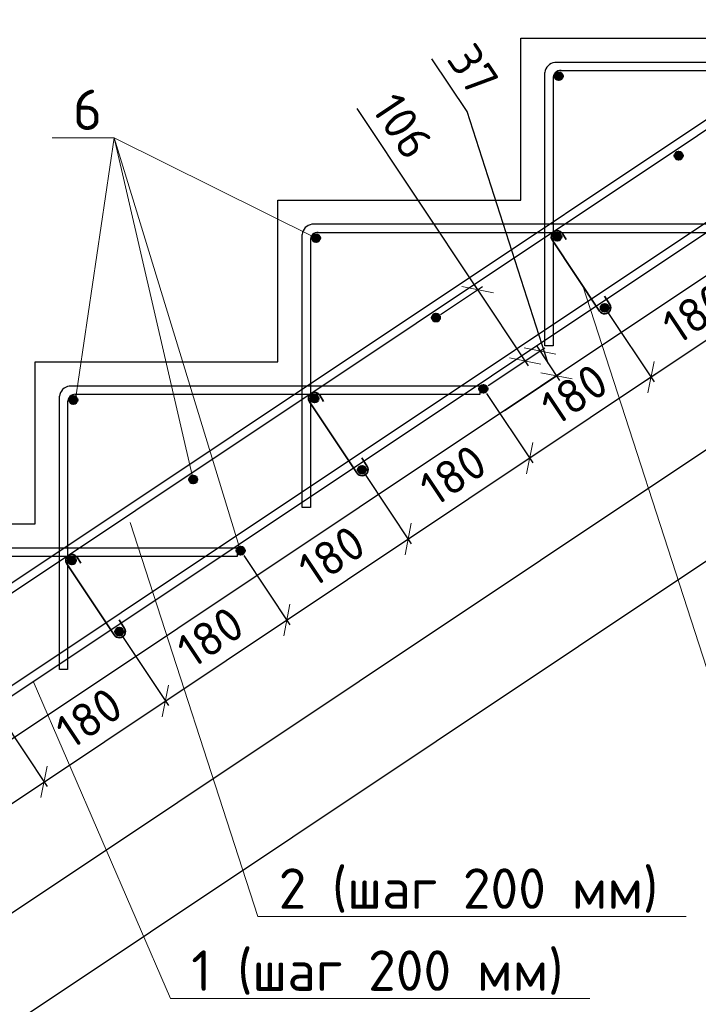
# Model space of a CAD drawing. Header units: millimetres. Extents: x 125896 to 2572636, y -120305 to 130347.
# Tile 144 of 256: x 387412 to 391606, y -114569 to -108487. Entities that reach past the tile are written whole.
import ezdxf

# ---------------------------------------------------------------- set-up
doc = ezdxf.new("R2010")
doc.units = ezdxf.units.MM
doc.linetypes.add('CENTER', pattern=[2, 1.25, -0.25, 0.25, -0.25])
for name, color, linetype, lineweight in [('Арматура', 152, 'Continuous', 40), ('ОСИ', 7, 'CENTER', 15), ('Основная 0.35', 200, 'Continuous', 35), ('Столовая Двери и окна', 7, 'Continuous', 15), ('ТЕКСТ', 7, 'Continuous', 15)]:
    doc.layers.add(name, color=color, linetype=linetype, lineweight=lineweight)
doc.layers.add('Столовая - обозначения', color=7, linetype='Continuous')
doc.styles.add('GOST-2.304_Type-B', font='GOST Common.ttf')
doc.styles.get("Standard").update_dxf_attribs({"font": 'isocpeur.ttf'})
doc.styles.add('ГОСТ', font='isocpeur.ttf')
doc.dimstyles.new('Осевые', dxfattribs={"dimscale": 0.7, "dimtxt": 450, "dimasz": 400, "dimexe": 100, "dimexo": 100, "dimgap": 100, "dimtad": 1, "dimdec": 0, "dimzin": 0, "dimdsep": 46, "dimtxsty": 'Standard', "dimblk": 'OBLIQUE', "dimcen": 9, "dimdle": 100, "dimazin": 0, "dimtm": 1e-09, "dimtfac": 1, "dimtdec": 0, "dimtofl": 0, "dimtmove": 0, "dimatfit": 3, "dimfxl": 1, "dimtolj": 1, "dimtzin": 0, "dimarcsym": 0})

# ---------------------------------------------------------------- blocks, each defined once
blk = doc.blocks.new('_OBLIQUE')
at = {"color": 0, "linetype": 'ByBlock'}
blk.add_line((-0.5, -0.5), (0.5, 0.5), dxfattribs=at)
blk = doc.blocks.new('*D1108')
at = {"layer": 'Defpoints', "color": 0, "linetype": 'ByBlock', "lineweight": 20, "ltscale": 13, "transparency": 16777216}
for p in [(407525.1, -99219.5, -900), (408145, -100149.3), (385633.9, -113813.7, -900)]:
    blk.add_point(p, dxfattribs=at)
at = {"layer": 'ОСИ', "color": 0, "linetype": 'ByBlock', "lineweight": -2, "ltscale": 13, "transparency": 16777216}
for p, q in [((407544.5, -99248.6), (408164.4, -100178.4)), ((386224.6, -114762.9), (408174.1, -100129.9)), ((385653.3, -113842.8), (386273.2, -114772.6))]:
    blk.add_line(p, q, dxfattribs=at)
at = {"layer": 'ОСИ', "color": 0, "linetype": 'ByBlock', "lineweight": -2, "ltscale": 13, "transparency": 16777216, "xscale": 140, "yscale": 140, "zscale": 140}
for p, rotation in [((408145, -100149.3), 33.69006752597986), ((386253.8, -114743.5), 213.6900675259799)]:
    blk.add_blockref('_OBLIQUE', p, dxfattribs=dict(at, rotation=rotation))
at = {"layer": 'ОСИ', "color": 0, "linetype": 'ByBlock', "ltscale": 13, "transparency": 16777216, "insert": (397102.3, -107300.8), "char_height": 210, "attachment_point": 5, "rotation": 33.69007}
blk.add_mtext('\\A1;5262', dxfattribs=at)
blk = doc.blocks.new('*D1109')
at = {"layer": 'Defpoints', "color": 0, "linetype": 'ByBlock', "lineweight": 20, "ltscale": 13, "transparency": 16777216}
for p in [(407212.6, -98792.8, -995.9), (408442.9, -100638.3), (384655.8, -113830.7, -995.9)]:
    blk.add_point(p, dxfattribs=at)
at = {"layer": 'ОСИ', "color": 0, "linetype": 'ByBlock', "lineweight": -2, "ltscale": 13, "transparency": 16777216}
for p, q in [((407232, -98822), (408462.4, -100667.4)), ((385857, -115695.6), (408472.1, -100618.9)), ((384675.2, -113859.9), (385905.5, -115705.3))]:
    blk.add_line(p, q, dxfattribs=at)
at = {"layer": 'ОСИ', "color": 0, "linetype": 'ByBlock', "lineweight": -2, "ltscale": 13, "transparency": 16777216, "xscale": 140, "yscale": 140, "zscale": 140}
for p, rotation in [((408442.9, -100638.3), 33.69006752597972), ((385886.1, -115676.2), 213.6900675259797)]:
    blk.add_blockref('_OBLIQUE', p, dxfattribs=dict(at, rotation=rotation))
at = {"layer": 'ОСИ', "color": 0, "linetype": 'ByBlock', "ltscale": 13, "transparency": 16777216, "insert": (397067.4, -108011.7), "char_height": 210, "attachment_point": 5, "rotation": 33.69007}
blk.add_mtext('\\A1;5422', dxfattribs=at)
blk = doc.blocks.new('*D1110')
at = {"layer": 'Defpoints', "color": 0, "linetype": 'ByBlock', "lineweight": 20, "ltscale": 13, "transparency": 16777216}
for p in [(387277.3, -112767.1, 95.9), (387562.6, -113195.2), (386527.3, -113267.1, 95.9)]:
    blk.add_point(p, dxfattribs=at)
at = {"layer": 'ОСИ', "color": 0, "linetype": 'ByBlock', "lineweight": -2, "ltscale": 13, "transparency": 16777216}
for p, q in [((387296.7, -112796.2), (387582.1, -113224.3)), ((386783.5, -113714.6), (387591.8, -113175.7)), ((386546.7, -113296.2), (386832.1, -113724.3))]:
    blk.add_line(p, q, dxfattribs=at)
at = {"layer": 'ОСИ', "color": 0, "linetype": 'ByBlock', "lineweight": -2, "ltscale": 13, "transparency": 16777216, "xscale": 140, "yscale": 140, "zscale": 140}
for p, rotation in [((387562.6, -113195.2), 33.69006752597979), ((386812.6, -113695.2), 213.6900675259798)]:
    blk.add_blockref('_OBLIQUE', p, dxfattribs=dict(at, rotation=rotation))
at = {"layer": 'ОСИ', "color": 0, "linetype": 'ByBlock', "ltscale": 13, "transparency": 16777216, "insert": (387090.6, -113299.6), "char_height": 210, "attachment_point": 5, "rotation": 33.69007}
blk.add_mtext('\\A1;180', dxfattribs=at)
blk = doc.blocks.new('*D1111')
at = {"layer": 'Defpoints', "color": 0, "linetype": 'ByBlock', "lineweight": 20, "ltscale": 13, "transparency": 16777216}
for p in [(388027.3, -112267.1, 95.9), (388312.6, -112695.2), (387277.3, -112767.1, 95.9)]:
    blk.add_point(p, dxfattribs=at)
at = {"layer": 'ОСИ', "color": 0, "linetype": 'ByBlock', "lineweight": -2, "ltscale": 13, "transparency": 16777216}
for p, q in [((388046.7, -112296.2), (388332.1, -112724.3)), ((387533.5, -113214.6), (388341.8, -112675.7)), ((387296.7, -112796.2), (387582.1, -113224.3))]:
    blk.add_line(p, q, dxfattribs=at)
at = {"layer": 'ОСИ', "color": 0, "linetype": 'ByBlock', "lineweight": -2, "ltscale": 13, "transparency": 16777216, "xscale": 140, "yscale": 140, "zscale": 140}
for p, rotation in [((388312.6, -112695.2), 33.69006752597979), ((387562.6, -113195.2), 213.6900675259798)]:
    blk.add_blockref('_OBLIQUE', p, dxfattribs=dict(at, rotation=rotation))
at = {"layer": 'ОСИ', "color": 0, "linetype": 'ByBlock', "ltscale": 13, "transparency": 16777216, "insert": (387840.6, -112799.6), "char_height": 210, "attachment_point": 5, "rotation": 33.69007}
blk.add_mtext('\\A1;180', dxfattribs=at)
blk = doc.blocks.new('*D1112')
at = {"layer": 'Defpoints', "color": 0, "linetype": 'ByBlock', "lineweight": 20, "ltscale": 13, "transparency": 16777216}
for p in [(388777.3, -111767.1, 95.9), (389062.6, -112195.2), (388027.3, -112267.1, 95.9)]:
    blk.add_point(p, dxfattribs=at)
at = {"layer": 'ОСИ', "color": 0, "linetype": 'ByBlock', "lineweight": -2, "ltscale": 13, "transparency": 16777216}
for p, q in [((388796.7, -111796.2), (389082.1, -112224.3)), ((388283.5, -112714.6), (389091.8, -112175.7)), ((388046.7, -112296.2), (388332.1, -112724.3))]:
    blk.add_line(p, q, dxfattribs=at)
at = {"layer": 'ОСИ', "color": 0, "linetype": 'ByBlock', "lineweight": -2, "ltscale": 13, "transparency": 16777216, "xscale": 140, "yscale": 140, "zscale": 140}
for p, rotation in [((389062.6, -112195.2), 33.69006752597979), ((388312.6, -112695.2), 213.6900675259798)]:
    blk.add_blockref('_OBLIQUE', p, dxfattribs=dict(at, rotation=rotation))
at = {"layer": 'ОСИ', "color": 0, "linetype": 'ByBlock', "ltscale": 13, "transparency": 16777216, "insert": (388590.6, -112299.6), "char_height": 210, "attachment_point": 5, "rotation": 33.69007}
blk.add_mtext('\\A1;180', dxfattribs=at)
blk = doc.blocks.new('*D1090')
at = {"layer": 'Defpoints', "color": 0, "linetype": 'ByBlock', "lineweight": 20, "ltscale": 13, "transparency": 16777216}
for p in [(389527.3, -111267.1, 95.9), (389812.6, -111695.2), (388777.3, -111767.1, 95.9)]:
    blk.add_point(p, dxfattribs=at)
at = {"layer": 'ОСИ', "color": 0, "linetype": 'ByBlock', "lineweight": -2, "ltscale": 13, "transparency": 16777216}
for p, q in [((389546.7, -111296.2), (389832.1, -111724.3)), ((389033.5, -112214.6), (389841.8, -111675.7)), ((388796.7, -111796.2), (389082.1, -112224.3))]:
    blk.add_line(p, q, dxfattribs=at)
at = {"layer": 'ОСИ', "color": 0, "linetype": 'ByBlock', "lineweight": -2, "ltscale": 13, "transparency": 16777216, "xscale": 140, "yscale": 140, "zscale": 140}
for p, rotation in [((389812.6, -111695.2), 33.69006752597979), ((389062.6, -112195.2), 213.6900675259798)]:
    blk.add_blockref('_OBLIQUE', p, dxfattribs=dict(at, rotation=rotation))
at = {"layer": 'ОСИ', "color": 0, "linetype": 'ByBlock', "ltscale": 13, "transparency": 16777216, "insert": (389340.6, -111799.6), "char_height": 210, "attachment_point": 5, "rotation": 33.69007}
blk.add_mtext('\\A1;180', dxfattribs=at)
blk = doc.blocks.new('*D1091')
at = {"layer": 'Defpoints', "color": 0, "linetype": 'ByBlock', "lineweight": 20, "ltscale": 13, "transparency": 16777216}
for p in [(390277.3, -110767.1, 95.9), (390562.6, -111195.2), (389527.3, -111267.1, 95.9)]:
    blk.add_point(p, dxfattribs=at)
at = {"layer": 'ОСИ', "color": 0, "linetype": 'ByBlock', "lineweight": -2, "ltscale": 13, "transparency": 16777216}
for p, q in [((390296.7, -110796.2), (390582.1, -111224.3)), ((389783.5, -111714.6), (390591.8, -111175.7)), ((389546.7, -111296.2), (389832.1, -111724.3))]:
    blk.add_line(p, q, dxfattribs=at)
at = {"layer": 'ОСИ', "color": 0, "linetype": 'ByBlock', "lineweight": -2, "ltscale": 13, "transparency": 16777216, "xscale": 140, "yscale": 140, "zscale": 140}
for p, rotation in [((390562.6, -111195.2), 33.69006752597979), ((389812.6, -111695.2), 213.6900675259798)]:
    blk.add_blockref('_OBLIQUE', p, dxfattribs=dict(at, rotation=rotation))
at = {"layer": 'ОСИ', "color": 0, "linetype": 'ByBlock', "ltscale": 13, "transparency": 16777216, "insert": (390090.6, -111299.6), "char_height": 210, "attachment_point": 5, "rotation": 33.69007}
blk.add_mtext('\\A1;180', dxfattribs=at)
blk = doc.blocks.new('*D1092')
at = {"layer": 'Defpoints', "color": 0, "linetype": 'ByBlock', "lineweight": 20, "ltscale": 13, "transparency": 16777216}
for p in [(391027.3, -110267.1, 95.9), (391312.6, -110695.2), (390277.3, -110767.1, 95.9)]:
    blk.add_point(p, dxfattribs=at)
at = {"layer": 'ОСИ', "color": 0, "linetype": 'ByBlock', "lineweight": -2, "ltscale": 13, "transparency": 16777216}
for p, q in [((391046.7, -110296.2), (391332.1, -110724.3)), ((390533.5, -111214.6), (391341.8, -110675.7)), ((390296.7, -110796.2), (390582.1, -111224.3))]:
    blk.add_line(p, q, dxfattribs=at)
at = {"layer": 'ОСИ', "color": 0, "linetype": 'ByBlock', "lineweight": -2, "ltscale": 13, "transparency": 16777216, "xscale": 140, "yscale": 140, "zscale": 140}
for p, rotation in [((391312.6, -110695.2), 33.69006752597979), ((390562.6, -111195.2), 213.6900675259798)]:
    blk.add_blockref('_OBLIQUE', p, dxfattribs=dict(at, rotation=rotation))
at = {"layer": 'ОСИ', "color": 0, "linetype": 'ByBlock', "ltscale": 13, "transparency": 16777216, "insert": (390840.6, -110799.6), "char_height": 210, "attachment_point": 5, "rotation": 33.69007}
blk.add_mtext('\\A1;180', dxfattribs=at)
blk = doc.blocks.new('*D1093')
at = {"layer": 'Defpoints', "color": 0, "linetype": 'ByBlock', "lineweight": 20, "ltscale": 13, "transparency": 16777216}
for p in [(391777.3, -109767.1, 95.9), (392062.6, -110195.2), (391027.3, -110267.1, 95.9)]:
    blk.add_point(p, dxfattribs=at)
at = {"layer": 'ОСИ', "color": 0, "linetype": 'ByBlock', "lineweight": -2, "ltscale": 13, "transparency": 16777216}
for p, q in [((391796.7, -109796.2), (392082.1, -110224.3)), ((391283.5, -110714.6), (392091.8, -110175.7)), ((391046.7, -110296.2), (391332.1, -110724.3))]:
    blk.add_line(p, q, dxfattribs=at)
at = {"layer": 'ОСИ', "color": 0, "linetype": 'ByBlock', "lineweight": -2, "ltscale": 13, "transparency": 16777216, "xscale": 140, "yscale": 140, "zscale": 140}
for p, rotation in [((392062.6, -110195.2), 33.69006752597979), ((391312.6, -110695.2), 213.6900675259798)]:
    blk.add_blockref('_OBLIQUE', p, dxfattribs=dict(at, rotation=rotation))
at = {"layer": 'ОСИ', "color": 0, "linetype": 'ByBlock', "ltscale": 13, "transparency": 16777216, "insert": (391590.6, -110299.6), "char_height": 210, "attachment_point": 5, "rotation": 33.69007}
blk.add_mtext('\\A1;180', dxfattribs=at)
blk = doc.blocks.new('*D1085')
at = {"layer": 'Defpoints', "color": 0, "linetype": 'ByBlock', "lineweight": 20, "ltscale": 13, "transparency": 16777216}
for p in [(389984.2, -110327.5), (390535, -110595.3), (390277.3, -110767.1, 95.9)]:
    blk.add_point(p, dxfattribs=at)
at = {"layer": 'ОСИ', "color": 0, "linetype": 'ByBlock', "lineweight": -2, "ltscale": 13, "transparency": 16777216}
for p, q in [((389494.8, -109034.9), (390241.9, -110155.7)), ((390222.5, -110126.5), (390554.4, -110624.4)), ((390013.3, -110308.1), (390271, -110136.2)), ((390306.4, -110747.7), (390564.1, -110575.9))]:
    blk.add_line(p, q, dxfattribs=at)
at = {"layer": 'ОСИ', "color": 0, "linetype": 'ByBlock', "lineweight": -2, "ltscale": 13, "transparency": 16777216, "xscale": 140, "yscale": 140, "zscale": 140}
for p, rotation in [((390241.9, -110155.7), 123.6900675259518), ((390535, -110595.3), 303.6900675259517)]:
    blk.add_blockref('_OBLIQUE', p, dxfattribs=dict(at, rotation=rotation))
at = {"layer": 'ОСИ', "color": 0, "linetype": 'ByBlock', "ltscale": 13, "transparency": 16777216, "insert": (389778.2, -109144.6), "char_height": 210, "attachment_point": 5, "rotation": 303.69007}
blk.add_mtext('\\A1;106', dxfattribs=at)
blk = doc.blocks.new('*D1086')
at = {"layer": 'Defpoints', "color": 0, "linetype": 'ByBlock', "lineweight": 20, "ltscale": 13, "transparency": 16777216}
for p in [(390729.3, -110687.1), (390277.3, -110767.1, 95.9), (390379.5, -110920.4)]:
    blk.add_point(p, dxfattribs=at)
at = {"layer": 'ОСИ', "color": 0, "linetype": 'ByBlock', "lineweight": -2, "ltscale": 13, "transparency": 16777216}
for p, q in [((390176.5, -109055.4), (389959.1, -108729.2)), ((390678.2, -110610.5), (390176.5, -109055.4)), ((390306.4, -110747.7), (390656.3, -110514.4)), ((390607.7, -110504.7), (390748.7, -110716.2)), ((390408.6, -110901), (390758.4, -110667.7))]:
    blk.add_line(p, q, dxfattribs=at)
at = {"layer": 'ОСИ', "color": 0, "linetype": 'ByBlock', "lineweight": -2, "ltscale": 13, "transparency": 16777216, "xscale": 140, "yscale": 140, "zscale": 140}
for p, rotation in [((390627.1, -110533.9), 123.6900675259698), ((390729.3, -110687.1), 303.6900675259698)]:
    blk.add_blockref('_OBLIQUE', p, dxfattribs=dict(at, rotation=rotation))
at = {"layer": 'ОСИ', "color": 0, "linetype": 'ByBlock', "ltscale": 13, "transparency": 16777216, "insert": (390213.4, -108795.2), "char_height": 210, "attachment_point": 5, "rotation": 303.69007}
blk.add_mtext('\\A1;37', dxfattribs=at)

msp = doc.modelspace()

# ---------------------------------------------------------------- hatches: boundary and pattern name
at = {"layer": 'Арматура'}
h = msp.add_hatch(color=256, dxfattribs=at)
edge = h.paths.add_edge_path()
edge.add_arc((390743, -108836.3), 25, 0, 360)
h = msp.add_hatch(color=256, dxfattribs=at)
edge = h.paths.add_edge_path()
edge.add_arc((391484.2, -109327.5), 25, 0, 360)
h = msp.add_hatch(color=256, dxfattribs=at)
edge = h.paths.add_edge_path()
edge.add_arc((389243, -109836.3), 25, 0, 360)
h = msp.add_hatch(color=256, dxfattribs=at)
edge = h.paths.add_edge_path()
edge.add_arc((390734.2, -109827.5), 25, 0, 360)
h = msp.add_hatch(color=256, dxfattribs=at)
edge = h.paths.add_edge_path()
edge.add_arc((391027.3, -110267.1), 25, 0, 360)
h = msp.add_hatch(color=256, dxfattribs=at)
edge = h.paths.add_edge_path()
edge.add_arc((389984.2, -110327.5), 25, 0, 360)
h = msp.add_hatch(color=256, dxfattribs=at)
edge = h.paths.add_edge_path()
edge.add_arc((390277.3, -110767.1), 25, 0, 360)
h = msp.add_hatch(color=256, dxfattribs=at)
edge = h.paths.add_edge_path()
edge.add_arc((389234.2, -110827.5), 25, 0, 360)
h = msp.add_hatch(color=256, dxfattribs=at)
edge = h.paths.add_edge_path()
edge.add_arc((387743, -110836.3), 25, 0, 360)
h = msp.add_hatch(color=256, dxfattribs=at)
edge = h.paths.add_edge_path()
edge.add_arc((389527.3, -111267.1), 25, 0, 360)
h = msp.add_hatch(color=256, dxfattribs=at)
edge = h.paths.add_edge_path()
edge.add_arc((388484.2, -111327.5), 25, 0, 360)
h = msp.add_hatch(color=256, dxfattribs=at)
edge = h.paths.add_edge_path()
edge.add_arc((388777.3, -111767.1), 25, 0, 360)
h = msp.add_hatch(color=256, dxfattribs=at)
edge = h.paths.add_edge_path()
edge.add_arc((387734.2, -111827.5), 25, 0, 360)
h = msp.add_hatch(color=256, dxfattribs=at)
edge = h.paths.add_edge_path()
edge.add_arc((388027.3, -112267.1), 25, 0, 360)

# ---------------------------------------------------------------- linework, layer by layer
for centre in [(390743, -108836.3), (391484.2, -109327.5), (389243, -109836.3), (390734.2, -109827.5), (391027.3, -110267.1, 95.9), (389984.2, -110327.5), (390277.3, -110767.1, 95.9), (389234.2, -110827.5), (387743, -110836.3), (389527.3, -111267.1, 95.9), (388484.2, -111327.5), (388777.3, -111767.1, 95.9), (387734.2, -111827.5), (388027.3, -112267.1, 95.9)]:
    msp.add_circle(centre, 25, dxfattribs=at)
at = {"layer": 'Основная 0.35'}
for p, q in [((390765.9, -109807.4), (390789.7, -109844.9)), ((390995.6, -110287.2, 95.9), (390702.5, -109847.6)), ((391058.9, -110247, 95.9), (391025.6, -110194.5, 95.9)), ((389495.6, -111287.2, 95.9), (389202.5, -110847.6)), ((389265.9, -110807.4), (389289.7, -110844.9)), ((389558.9, -111247, 95.9), (389525.6, -111194.5, 95.9)), ((387765.9, -111807.4), (387789.7, -111844.9)), ((387995.6, -112287.2, 95.9), (387702.5, -111847.6)), ((388058.9, -112247, 95.9), (388025.6, -112194.5, 95.9))]:
    msp.add_line(p, q, dxfattribs=at)
for centre, start, end in [((390734.2, -109827.5), 32.40892, 212.40892), ((391027.3, -110267.1, 95.9), 212.40892, 32.40892), ((389234.2, -110827.5), 32.40892, 212.40892), ((389527.3, -111267.1, 95.9), 212.40892, 32.40892), ((387734.2, -111827.5), 32.40892, 212.40892), ((388027.3, -112267.1, 95.9), 212.40892, 32.40892)]:
    msp.add_arc(centre, 37.5, start, end, dxfattribs=at)
at = {"layer": 'Столовая Двери и окна', "color": 18, "lineweight": 30, "true_color": 0x000000}
msp.add_line((407358, -99601.3, -1170), (385758, -114001.3, -900), dxfattribs=at)
at = {"layer": 'Столовая Двери и окна', "color": 18, "lineweight": 20, "true_color": 0x000000}
for p, q in [((387612.2, -109216.9), (387996, -109216.9)), ((387754.2, -110847.5), (387996, -109216.9)), ((389243, -109836.3), (387996, -109216.9)), ((388484.2, -111327.5), (387996, -109216.9)), ((388777.3, -111767.1, 95.9), (387996, -109216.9)), ((390891.5, -110131.1, 61.8), (391680.3, -112565.4, 61.8)), ((388095, -111593.1), (388883.8, -114027.4)), ((387495.3, -112572.8, -900), (388343.8, -114534)), ((388883.8, -114027.4), (391531.2, -114027.4)), ((388343.8, -114534), (390934.7, -114534))]:
    msp.add_line(p, q, dxfattribs=at)
at = {"layer": 'Столовая Двери и окна', "color": 146, "lineweight": 30, "true_color": 0x105689}
for points, elevation in [([(407212.6, -98792.8), (407184.9, -98751.2), (384628, -113789.1), (384655.8, -113830.7)], -995.9), ([(407525.1, -99219.5), (407497.4, -99177.9), (385606.2, -113772.1), (385633.9, -113813.7)], -900)]:
    msp.add_lwpolyline(points, close=True, dxfattribs=dict(at, elevation=elevation))
at = {"layer": 'Столовая Двери и окна', "color": 18, "lineweight": 30, "true_color": 0x000000}
msp.add_lwpolyline([(384508, -113601.3), (384508, -112601.3), (386008, -112601.3), (386008, -111601.3), (387508, -111601.3), (387508, -110601.3), (389008, -110601.3), (389008, -109601.3), (390508, -109601.3), (390508, -108601.3), (392008, -108601.3), (392008, -107601.3), (393508, -107601.3), (393508, -106601.3), (395008, -106601.3), (395008, -105601.3), (396508, -105601.3), (396508, -104601.3), (398008, -104601.3), (398008, -103601.3), (399508, -103601.3)], dxfattribs=at)
at = {"layer": 'Столовая Двери и окна', "color": 146, "lineweight": 30, "true_color": 0x105689}
for points in [[(390752.5, -108801.3), (393258, -108801.3), (393258, -108751.3), (390718.1, -108751.3), (390718.1, -108751.3), (390718.1, -108751.3)], [(390708, -108843.3), (390708, -110501.3), (390658, -110501.3), (390658, -108813.7)], [(389252.5, -109801.3), (391758, -109801.3), (391758, -109751.3), (389218.1, -109751.3), (389218.1, -109751.3), (389218.1, -109751.3)], [(389208, -109843.3), (389208, -111501.3), (389158, -111501.3), (389158, -109813.7)], [(387752.5, -110801.3), (390258, -110801.3), (390258, -110751.3), (387718.1, -110751.3), (387718.1, -110751.3), (387718.1, -110751.3)], [(387708, -110843.3), (387708, -112501.3), (387658, -112501.3), (387658, -110813.7)], [(386252.5, -111801.3), (388758, -111801.3), (388758, -111751.3), (386218.1, -111751.3), (386218.1, -111751.3), (386218.1, -111751.3)]]:
    msp.add_lwpolyline(points, dxfattribs=at)
for centre, radius, start, end in [((390726.5, -108819.6), 68.8, 97.03929, 175.07833), ((390754.2, -108847.5), 46.3, 86.19482, 184.74031), ((389226.5, -109819.6), 68.8, 97.03929, 175.07833), ((389254.2, -109847.5), 46.3, 86.19482, 184.74031), ((387726.5, -110819.6), 68.8, 97.03929, 175.07833), ((387754.2, -110847.5), 46.3, 86.19482, 184.74031)]:
    msp.add_arc(centre, radius, start, end, dxfattribs=at)

# ---------------------------------------------------------------- texts
at = {"insert": (226281.3, -87218.1), "char_height": 250, "attachment_point": 1, "style": 'ГОСТ'}
msp.add_mtext_dynamic_manual_height_columns('\\A1;\\pi9384.38;{\\H1.5152x;\\P\\pi1250;Общие указания\\P\\pi250;}1.^IРабочая документация разработана в соответствии с заданием на проектирование, требованиями действующих технических регламентов, стандартов, сводов правил и других документов, содержащих установленные требования.\\P2.^IРабочая документация выполнена в соответствии со следующими нормативными и техническими документами:\\P-^IСП 20.13330.2016 "Нагрузки и Воздействия";\\P-^IСП 63.13330.2012 "Бетонные и железобетонные конструкции. Основные положения";\\P-^IСП 22.13330.2016 "Основания зданий и сооружений";\\P-^IСП 45.13330.2012 "Земляные сооружения, основания и фундаменты".\\P3.   За относительную отметку 0,000 принята отметка чистого пола первого этажа.\\P4.^IПеречень видов работ, для которых необходимо составлять акты освидетельствования скрытых работ:\\P-^Iармирование конструкций;\\P-^Iосвидетельствование опалубки перед бетонированием;\\P-^Iвыполнение сварочных работ;\\P-^Iотбор контрольных проб бетона;\\P-^Iсоответствие законченных железобетонных конструкций проекту с отображением качества работ;\\P-^Iустройство монолитных конструкций, выполняемых в зимнее время;  \\P\\pi0;  -    устройство гидроизоляции;\\P\\pi250;-^Iуплотнение грунтов и обратную засыпку.\\PЗапрещается выполнение последующих работ при отсутствии актов освидетельствования предшествующих скрытых работ во всех случаях.\\P\\pi0;        5. Проект рассчитан на производство работ в период положительных температур. В случае выполнения работ при отрицательных температурах необходимо выполнять требования СНиП часть 3 по производству работ и ППР.\\P        6. При минимальной температуре воздуха до минус 15°С допускается: выдерживание бетона в конструкции методом термоса, при предварительном разогреве бетонной смеси, форсированный электроразогрев бетона в конструкции с повторным уплотнением.\\P\\pi250;При минимальной температуре воздуха до минус 25°С допускается: обогрев бетона в греющей опалубке с помощью низкотемпературных электронагревателей, электродный сквозной прогрев бетона, электрообогрев с помощью греющего провода.\\P\\pi0;7. При отрицательной температуре воздуха уплотнение грунта обратной засыпки в траншеях должно \\Pосуществляться до достижения коэффициента уплотнения 0,98. \\PВремя уплотнения грунта в зависимости от температуры воздуха: \\P\\pi250;-^Iпри t{\\H0.7x;\\So^ ;}-5, 90-120 минут; при t{\\H0.7x;\\So^ ;\\H1.42857x;-10, 60-90 минут; }при t{\\H0.7x;\\So^ ;\\H1.42857x;-20, 40-60 минут; }при t{\\H0.7x;\\So^ ;\\H1.42857x;-30, 20-30 минут;\\P\\pi0;Работы по выполнению насыпей и обратных засыпок при отрицательных температурах должны производить с учетом следующих требований:\\P\\pi250;-^Iподготовку поверхности (основания) насыпи и обратных засыпок следует выполнять с полным удалением снега, льда, промерзшего слоя слабого и пучинистого грунта на всю его глубину;\\P-^Iотсыпку в насыпь и обратные засыпки грунтов необходимо производить при их природной влажности и в талом состоянии с содержанием комьев мерзлого грунта, не превышающим требований, приведенных в приложении М СП 45.13330.2017. Свод правил. Земляные сооружения, основания и фундаменты., и, как правило, на не промерзшие ранее отсыпанные и уплотненные слои. В отдельных случаях при согласовании с автором проекта допускается грунты отсыпать на непучинистые грунты, промерзшие на глубину не более 15 см;\\P-^Iпри пониженной влажности отсыпанных грунтов для их уплотнения следует применять более тяжелое грунтоуплотняющее оборудование; \\P-^Iработы по отсыпке и уплотнению каждого слоя должны выполнять в течение одной рабочей смены; - при выполнении насыпей из глинистых грунтов при обильном снеговыпадении все работы должны быть прекращены; - перерывы в работах по выполнению насыпей и обратных засыпок допускаются только при условиях, что за время перерыва глубина промерзания ранее уплотненных пучинистых грунтов не превысит 15 см или на время перерыва ранее уплотненные грунты утепляются специальными средствами (например, маловлажным рыхлым грунтом, который в последующем удаляется); - все работы по отсыпке грунтов и их уплотнению выполняют с повышенной интенсивностью.}', width=20474.372, gutter_width=5800, heights=[24436.9], dxfattribs=at)
at = {"layer": 'Столовая - обозначения', "lineweight": 25}
for s, p in [('6', (387740.4, -109168.6)), ('2 (шаг 200 мм)', (389011.9, -113979.1)), ('1 (шаг 200 мм)', (388472, -114485.7))]:
    msp.add_text(s, height=250, dxfattribs=at).set_placement(p)
at = {"layer": 'ТЕКСТ', "ltscale": 100, "insert": (333656.9, -104201.6), "char_height": 250, "attachment_point": 1, "style": 'GOST-2.304_Type-B'}
msp.add_mtext_dynamic_manual_height_columns('\\pi750;Примечание\\P1 Обратную засыпку пазух выполнять непучинистым, ненабухающим грунтом без органически х включений с проливкой водой слоями не более 20 см с уплотнением грунта до коэффициента уплотнения 0,95. Условия работ по выполнению обратной засыпки при отрицательных температурах смотреть в общих указаниях лист 1.\\P2 При производстве земляных работ не допускать ухудшения свойств грунтов и качества подготовленного основания вследствие замачивания, промерзания, размыва, повреждения механизмами и транспортом.\\P3 Поз. 9 и 11 установить на хим. анкер BIT 200 (EASY FIX DIT-200) или аналог. Анкеровка выполняется в теле стен, ступеней и в теле плиты по всей длине с шагом 175-200 мм. Отверстие диаметром 12 мм.\\P4 При изготовлении пространственных арматурных каркасов соединение стержней выполнять при помощи вязальной проволоки. \\P5 Поз. 7 установить в шахматном порядке.\\P6 Выполнить обмазочную гидроизоляцию внутренних поверхностей вертикальных Ж/Б конструкций, соприкасающихся с грунтом под лестничным маршем за 2 раза. Материал гидроизоляции - Битумно-резиновая мастика Технониколь AquaMast\\P7 Выполнить укладку рулонной гидроизоляции Техноэласт ЭПП под устройство лестничного марша.', width=17507.725, gutter_width=1250, heights=[0], dxfattribs=at)

# ---------------------------------------------------------------- dimensions: what is measured, and where the dimension line sits
at = {"layer": 'ОСИ', "linetype": 'ByBlock', "ltscale": 13}
for p1, p2, distance, picture, middle in [((384655.8, -113830.7, -995.9), (407212.6, -98792.8, -995.9), -2218, '*D1109', (397067.4, -108011.7)), ((385633.9, -113813.7, -900), (407525.1, -99219.5, -900), -1117.5, '*D1108', (397102.3, -107300.8)), ((391027.3, -110267.1, 95.9), (391777.3, -109767.1, 95.9), -514.5, '*D1093', (391590.6, -110299.6)), ((390277.3, -110767.1, 95.9), (391027.3, -110267.1, 95.9), -514.5, '*D1092', (390840.6, -110799.6)), ((389527.3, -111267.1, 95.9), (390277.3, -110767.1, 95.9), -514.5, '*D1091', (390090.6, -111299.6)), ((388777.3, -111767.1, 95.9), (389527.3, -111267.1, 95.9), -514.5, '*D1090', (389340.6, -111799.6)), ((388027.3, -112267.1, 95.9), (388777.3, -111767.1, 95.9), -514.5, '*D1112', (388590.6, -112299.6)), ((387277.3, -112767.1, 95.9), (388027.3, -112267.1, 95.9), -514.5, '*D1111', (387840.6, -112799.6)), ((386527.3, -113267.1, 95.9), (387277.3, -112767.1, 95.9), -514.5, '*D1110', (387090.6, -113299.6))]:
    dim = msp.add_aligned_dim(p1=p1, p2=p2, distance=distance, dimstyle='Осевые', override={"dimtxt": 300, "dimasz": 200, "dimexe": 50, "dimexo": 50, "dimlfac": 0.2, "dimdle": 50, "dimtmove": 1}, dxfattribs=at)
    dim.commit()
    dim.dimension.update_dxf_attribs({"geometry": picture, "text_midpoint": middle})
for base, p1, p2, picture, middle in [((390729.3, -110687.1), (390277.3, -110767.1, 95.9), (390379.5, -110920.4), '*D1086', (390137.7, -108997.1)), ((390535, -110595.3), (389984.2, -110327.5), (390277.3, -110767.1, 95.9), '*D1085', (389489, -109337.4))]:
    dim = msp.add_linear_dim(base=base, p1=p1, p2=p2, angle=303.69007, dimstyle='Осевые', override={"dimtxt": 300, "dimasz": 200, "dimexe": 50, "dimexo": 50, "dimlfac": 0.2, "dimdle": 50, "dimtmove": 1}, dxfattribs=at)
    dim.commit()
    dim.dimension.update_dxf_attribs({"geometry": picture, "text_midpoint": middle, "dimtype": 161})

doc.saveas('drawing.dxf')
